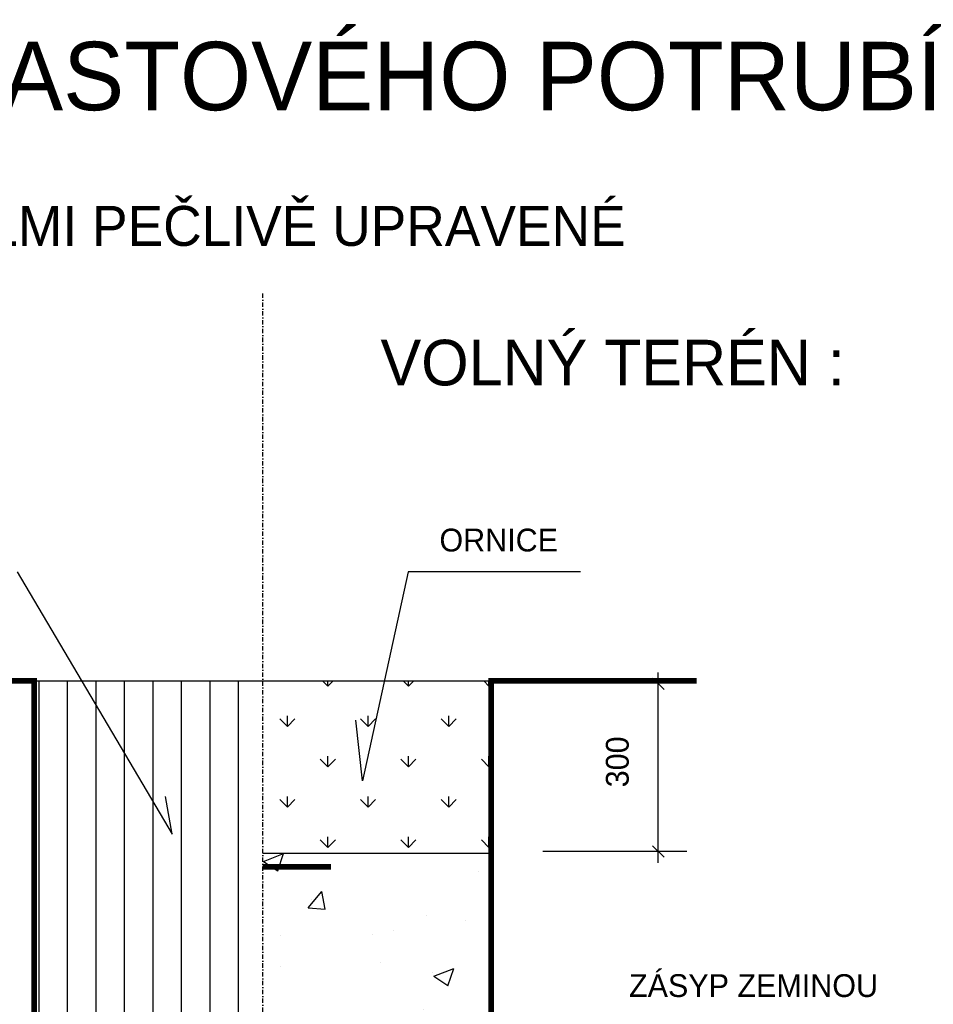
# Model space of a CAD drawing. Header units: millimetres. Extents: x 198383 to 706415, y -768832 to -310514.
# Tile 30 of 40: x 340308 to 342952, y -431178 to -428328. Entities that reach past the tile are written whole.
import ezdxf
from ezdxf.enums import TextEntityAlignment as Align

# ---------------------------------------------------------------- set-up
doc = ezdxf.new("R2010")
doc.units = ezdxf.units.MM
doc.linetypes.add('DASHDOT', pattern=[25.4, 12.7, -6.35, 0, -6.35])
doc.linetypes.add('DASHED', pattern=[19.05, 12.7, -6.35])
doc.layers.add('rez', color=251, linetype='Continuous')
doc.styles.add('ARIAL', font='IC-SIMPLEX.SHX', dxfattribs={"width": 0.8})
doc.styles.add('ROMANS', font='ic-romans.shx', dxfattribs={"width": 0.8})

# ---------------------------------------------------------------- blocks, each defined once
blk = doc.blocks.new('*X867')
at = {"color": 0, "linetype": 'DASHED'}
for p, q in [((10.1, -19.2583), (10.1, -18.6583)), ((10.15, -19.2583), (10.15, -18.6583)), ((10.2, -19.2583), (10.2, -18.6583)), ((10.25, -19.2583), (10.25, -18.6583)), ((10.3, -19.2583), (10.3, -18.6583)), ((10.35, -19.2583), (10.35, -18.6583)), ((10.4, -19.2583), (10.4, -18.6583)), ((10.45, -19.2583), (10.45, -18.6583))]:
    blk.add_line(p, q, dxfattribs=at)
blk = doc.blocks.new('*X868')
at = {"color": 0, "linetype": 'DASHED'}
for p, q in [((10.6066, -18.6676), (10.5973, -18.6583)), ((10.6066, -18.6676), (10.6066, -18.6583)), ((10.6066, -18.6676), (10.6159, -18.6583)), ((10.748, -18.6676), (10.7387, -18.6583)), ((10.748, -18.6676), (10.748, -18.6583)), ((10.748, -18.6676), (10.7574, -18.6583)), ((10.8894, -18.6676), (10.8801, -18.6583)), ((10.8894, -18.6676), (10.8894, -18.6583)), ((10.8894, -18.6676), (10.8935, -18.6636)), ((10.5359, -18.7383), (10.5226, -18.7251)), ((10.5359, -18.7383), (10.5359, -18.7196)), ((10.5359, -18.7383), (10.5491, -18.7251)), ((10.6773, -18.7383), (10.6641, -18.7251)), ((10.6773, -18.7383), (10.6773, -18.7196)), ((10.6773, -18.7383), (10.6906, -18.7251)), ((10.8187, -18.7383), (10.8055, -18.7251)), ((10.8187, -18.7383), (10.8187, -18.7196)), ((10.8187, -18.7383), (10.832, -18.7251)), ((10.6066, -18.809), (10.5933, -18.7958)), ((10.6066, -18.809), (10.6066, -18.7903)), ((10.6066, -18.809), (10.6199, -18.7958)), ((10.748, -18.809), (10.7348, -18.7958)), ((10.748, -18.809), (10.748, -18.7903)), ((10.748, -18.809), (10.7613, -18.7958)), ((10.8894, -18.809), (10.8762, -18.7958)), ((10.8894, -18.809), (10.8894, -18.7903)), ((10.8894, -18.809), (10.8935, -18.805)), ((10.5359, -18.8798), (10.5226, -18.8665)), ((10.5359, -18.8798), (10.5359, -18.861)), ((10.5359, -18.8798), (10.5491, -18.8665)), ((10.6773, -18.8798), (10.6641, -18.8665)), ((10.6773, -18.8798), (10.6773, -18.861)), ((10.6773, -18.8798), (10.6906, -18.8665)), ((10.8187, -18.8798), (10.8055, -18.8665)), ((10.8187, -18.8798), (10.8187, -18.861)), ((10.8187, -18.8798), (10.832, -18.8665)), ((10.6066, -18.9505), (10.5933, -18.9372)), ((10.6066, -18.9505), (10.6066, -18.9317)), ((10.6066, -18.9505), (10.6199, -18.9372)), ((10.748, -18.9505), (10.7348, -18.9372)), ((10.748, -18.9505), (10.748, -18.9317)), ((10.748, -18.9505), (10.7613, -18.9372)), ((10.8894, -18.9505), (10.8762, -18.9372)), ((10.8894, -18.9505), (10.8894, -18.9317)), ((10.8894, -18.9505), (10.8935, -18.9464))]:
    blk.add_line(p, q, dxfattribs=at)
blk = doc.blocks.new('*X872')
at = {"color": 0, "linetype": 'DASHED'}
for p, q in [((10.4941, -18.9748), (10.5291, -18.9613)), ((10.4941, -18.9748), (10.519, -18.9915)), ((10.519, -18.9915), (10.5291, -18.9613)), ((10.8704, -18.9918), (10.8704, -18.9918)), ((10.572, -19.0562), (10.5961, -19.0275)), ((10.6019, -19.0589), (10.5961, -19.0275)), ((10.5788, -19.0419), (10.5788, -19.0419)), ((10.572, -19.0562), (10.6019, -19.0588)), ((10.7806, -19.0689), (10.7806, -19.0689)), ((10.8478, -19.0792), (10.8478, -19.0792)), ((10.7226, -19.0957), (10.7226, -19.0957)), ((10.5238, -19.1041), (10.5238, -19.1041)), ((10.6852, -19.1031), (10.6852, -19.1031)), ((10.5237, -19.1589), (10.5237, -19.1589)), ((10.6986, -19.1516), (10.6986, -19.1516)), ((10.7926, -19.1761), (10.8276, -19.1626)), ((10.8174, -19.1929), (10.8276, -19.1626)), ((10.7906, -19.1702), (10.7906, -19.1702)), ((10.7926, -19.1761), (10.8174, -19.1928)), ((10.7745, -19.2353), (10.7745, -19.2353)), ((10.5178, -19.2705), (10.5178, -19.2705)), ((10.7163, -19.2764), (10.7163, -19.2764)), ((10.5911, -19.2929), (10.5911, -19.2929)), ((10.8896, -19.3266), (10.8896, -19.3266)), ((10.5857, -19.3572), (10.5857, -19.3572)), ((10.8526, -19.3685), (10.8526, -19.3685)), ((10.598, -19.3767), (10.598, -19.3767)), ((10.6414, -19.4323), (10.6655, -19.4036)), ((10.6713, -19.4349), (10.6655, -19.4036)), ((10.7684, -19.4018), (10.7684, -19.4018)), ((10.6592, -19.4584), (10.6981, -19.4178)), ((10.7036, -19.4653), (10.6981, -19.4178)), ((10.5117, -19.437), (10.5117, -19.437)), ((10.6414, -19.4323), (10.6713, -19.4349)), ((10.6592, -19.4584), (10.7037, -19.4653)), ((10.7741, -19.4487), (10.7741, -19.4487)), ((10.5847, -19.4736), (10.5847, -19.4736)), ((10.6709, -19.5386), (10.7059, -19.5252)), ((10.6958, -19.5554), (10.7059, -19.5252)), ((10.6709, -19.5386), (10.6958, -19.5554)), ((10.7623, -19.5682), (10.7623, -19.5682)), ((10.5056, -19.6034), (10.5056, -19.6034)), ((10.7553, -19.624), (10.7553, -19.624)), ((10.8689, -19.625), (10.8689, -19.625)), ((10.6426, -19.6459), (10.6426, -19.6459)), ((10.5773, -19.675), (10.5773, -19.675)), ((10.5938, -19.6799), (10.5938, -19.6799)), ((10.8607, -19.6912), (10.8607, -19.6912)), ((10.7562, -19.7347), (10.7562, -19.7347)), ((10.4995, -19.7699), (10.4995, -19.7699)), ((10.6971, -19.7848), (10.6971, -19.7848)), ((10.7108, -19.8084), (10.7349, -19.7797)), ((10.7406, -19.811), (10.7348, -19.7797)), ((10.8268, -19.8015), (10.8268, -19.8015)), ((10.7108, -19.8084), (10.7406, -19.811)), ((10.511, -19.8431), (10.511, -19.8431)), ((10.5492, -19.9012), (10.5843, -19.8878)), ((10.5741, -19.918), (10.5842, -19.8878)), ((10.6558, -19.8781), (10.6558, -19.8781)), ((10.5492, -19.9012), (10.5741, -19.918)), ((10.7502, -19.9011), (10.7502, -19.9011)), ((10.4934, -19.9363), (10.4934, -19.9363)), ((10.8881, -19.9598), (10.8881, -19.9598)), ((10.7255, -20.0282), (10.7644, -19.9876)), ((10.7699, -20.0351), (10.7644, -19.9876)), ((10.8204, -19.9823), (10.8204, -19.9823)), ((10.5965, -20.0098), (10.5965, -20.0098)), ((10.6953, -19.9987), (10.6953, -19.9987)), ((10.7255, -20.0282), (10.77, -20.0351)), ((10.7441, -20.0676), (10.7441, -20.0676)), ((10.8536, -20.1003), (10.8827, -20.0891)), ((10.8789, -20.1003), (10.8827, -20.0891))]:
    blk.add_line(p, q, dxfattribs=at)

msp = doc.modelspace()

# ---------------------------------------------------------------- linework, layer by layer
at = {"layer": 'rez', "linetype": 'DASHDOT'}
msp.add_line((341011.137, -433902.178), (341011.137, -429118.094), dxfattribs=at)
at = {"layer": 'rez', "linetype": 'Continuous'}
for p, q in [((340300.317, -429926.581), (340749.117, -430685.581)), ((341432.217, -429926.581), (341300.217, -430530.481)), ((341930.517, -429926.581), (341432.217, -429926.581)), ((338862.837, -430241.731), (340349.487, -430241.731)), ((340349.487, -430241.731), (340349.487, -433776.031)), ((341672.787, -430241.731), (342266.787, -430241.731)), ((341672.787, -433776.031), (341672.787, -430241.731)), ((341300.217, -430530.481), (341280.417, -430355.581)), ((340749.117, -430685.581), (340729.317, -430576.681)), ((341672.787, -430741.681), (341011.137, -430741.681))]:
    msp.add_line(p, q, dxfattribs=at)
at = {"layer": 'rez'}
for p, q in [((342156.237, -430768.081), (342156.237, -430216.981)), ((340349.487, -430241.731), (341674.437, -430241.731)), ((342172.737, -430266.481), (342139.737, -430233.481)), ((342237.417, -430735.081), (341821.617, -430735.081)), ((342238.737, -430735.081), (342123.237, -430735.081)), ((342172.737, -430751.581), (342139.737, -430718.581)), ((342172.737, -430751.581), (342139.737, -430718.581))]:
    msp.add_line(p, q, dxfattribs=at)
msp.add_lwpolyline([(338862.837, -430241.731, 16.5, 16.5, 0), (340349.487, -430241.731, 16.5, 16.5, 0), (340349.487, -433776.031, 16.5, 16.5, 0), (341672.787, -433776.031, 16.5, 16.5, 0), (341672.787, -430241.731, 16.5, 16.5, 0), (342266.787, -430241.731, 16.5, 16.5, 0)], format="xyseb", dxfattribs=at)
at = {"layer": 'rez', "linetype": 'Continuous'}
msp.add_lwpolyline([(341011.137, -430779.69, 16.5, 16.5, 0), (341208.414, -430779.69, 16.5, 16.5, 0)], format="xyseb", dxfattribs=at)

# ---------------------------------------------------------------- block references
at = {"layer": 'rez', "linetype": 'DASHED', "xscale": 1650, "yscale": 1650, "zscale": 1650}
for name in ['*X867', '*X868', '*X872']:
    msp.add_blockref(name, (323698.498, -399455.576), dxfattribs=at)

# ---------------------------------------------------------------- texts
at = {"layer": 'rez', "linetype": 'Continuous'}
for s, height, style, p in [('ULOŽENÍ PLASTOVÉHO POTRUBÍ', 198, 'ARIAL', (338711.869, -428590.317)), ('LOŽE VELMI PEČLIVĚ UPRAVENÉ', 115.5, 'ARIAL', (339564.128, -428982.875)), ('VOLNÝ TERÉN :', 132, 'ARIAL', (341352.098, -429386.619)), ('ZÁSYP ZEMINOU', 66, 'ROMANS', (342071.394, -431156.559))]:
    msp.add_text(s, height=height, dxfattribs=dict(at, style=style)).set_placement(p)
at = {"layer": 'rez', "style": 'ROMANS'}
msp.add_text('ORNICE', height=66, dxfattribs=at).set_placement((341522.637, -429867.181))
msp.add_text('300', height=66, rotation=90, dxfattribs=at).set_placement((342037.437, -430476.031), align=Align.MIDDLE)

doc.saveas('drawing.dxf')
